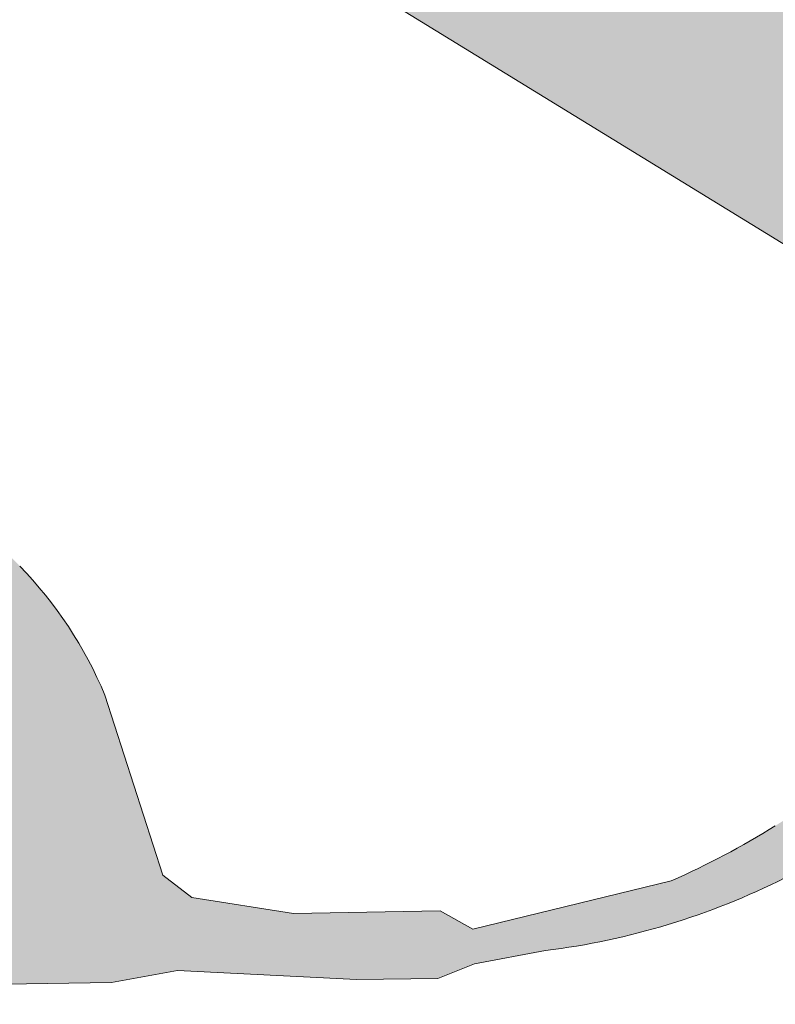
# Model space of a CAD drawing. Header units: metres. Extents: x 125349 to 128236, y 501602 to 503797.
# Tile 197 of 256: x 127155 to 127172, y 501988 to 502010. Entities that reach past the tile are written whole.
import ezdxf

# ---------------------------------------------------------------- set-up
doc = ezdxf.new("R2010")
doc.units = ezdxf.units.M
doc.layers.add('B-WE-OG-WATER_SLOOT-GV', color=120, linetype='CONTINUOUS', lineweight=18)
doc.layers.add('B-WE-OG-WATER_SLOOT-V', color=7, linetype='CONTINUOUS', lineweight=18, true_color=0x73e9ff)

msp = doc.modelspace()

# ---------------------------------------------------------------- hatches: boundary and pattern name
at = {"layer": 'B-WE-OG-WATER_SLOOT-V'}
h = msp.add_hatch(color=256, dxfattribs=at)
edge = h.paths.add_edge_path()
edge.add_line((127268.797, 502168.221), (127268.622, 502168.327))
edge.add_line((127268.622, 502168.327), (127268.426, 502168.002))
edge.add_line((127268.426, 502168.002), (127263.549, 502170.933))
edge.add_line((127263.549, 502170.933), (127263.753, 502171.271))
edge.add_line((127263.753, 502171.271), (127254.646, 502176.778))
edge.add_line((127254.646, 502176.778), (127254.378, 502176.352))
edge.add_line((127254.378, 502176.352), (127252.266, 502177.682))
edge.add_line((127252.266, 502177.682), (127252.51, 502178.069))
edge.add_line((127252.51, 502178.069), (127207.074, 502205.543))
edge.add_line((127207.074, 502205.543), (127205.252, 502206.645))
edge.add_line((127205.252, 502206.645), (127200.062, 502207.116))
edge.add_line((127200.062, 502207.116), (127199.664, 502206.344))
edge.add_line((127199.664, 502206.344), (127199.204, 502205.454))
edge.add_line((127199.204, 502205.454), (127200.541, 502203.653))
edge.add_line((127200.541, 502203.653), (127201.941, 502201.398))
edge.add_line((127201.941, 502201.398), (127203.79, 502200.277))
edge.add_line((127203.79, 502200.277), (127263.652, 502163.994))
edge.add_line((127263.652, 502163.994), (127265.501, 502162.873))
edge.add_line((127265.501, 502162.873), (127265.528, 502162.856))
edge.add_line((127265.528, 502162.856), (127269.607, 502160.323))
edge.add_line((127269.607, 502160.323), (127269.738, 502160.24))
edge.add_line((127269.738, 502160.24), (127269.841, 502160.178))
edge.add_line((127269.841, 502160.178), (127290.728, 502147.508))
edge.add_line((127290.728, 502147.508), (127291.077, 502148.067))
edge.add_line((127291.077, 502148.067), (127294.164, 502146.136))
edge.add_line((127294.164, 502146.136), (127293.841, 502145.62))
edge.add_line((127293.841, 502145.62), (127310.437, 502135.553))
edge.add_line((127310.437, 502135.553), (127318.663, 502131.074))
edge.add_line((127318.663, 502131.074), (127322.753, 502129.138))
edge.add_line((127322.753, 502129.138), (127323.027, 502128.97))
edge.add_line((127323.027, 502128.97), (127325.439, 502127.498))
edge.add_line((127325.439, 502127.498), (127328.267, 502125.771))
edge.add_line((127328.267, 502125.771), (127331.564, 502123.757))
edge.add_line((127331.564, 502123.757), (127333.914, 502122.323))
edge.add_line((127333.914, 502122.323), (127334.126, 502122.193))
edge.add_line((127334.126, 502122.193), (127337.37, 502119.676))
edge.add_line((127337.37, 502119.676), (127337.746, 502119.45))
edge.add_line((127337.746, 502119.45), (127337.767, 502119.437))
edge.add_line((127337.767, 502119.437), (127345.33, 502114.855))
edge.add_line((127345.33, 502114.855), (127351.315, 502111.243))
edge.add_line((127351.315, 502111.243), (127358.494, 502106.92))
edge.add_line((127358.494, 502106.92), (127365.864, 502102.417))
edge.add_line((127365.864, 502102.417), (127371.597, 502098.953))
edge.add_line((127371.597, 502098.953), (127377.994, 502095.034))
edge.add_line((127377.994, 502095.034), (127384.901, 502090.846))
edge.add_line((127384.901, 502090.846), (127386.037, 502089.995))
edge.add_line((127386.037, 502089.995), (127386.944, 502089.456))
edge.add_line((127386.944, 502089.456), (127388.84, 502088.331))
edge.add_line((127388.84, 502088.331), (127389.519, 502087.927))
edge.add_line((127389.519, 502087.927), (127390.985, 502087.186))
edge.add_line((127390.985, 502087.186), (127395.25, 502084.653))
edge.add_line((127395.25, 502084.653), (127401.484, 502080.902))
edge.add_line((127401.484, 502080.902), (127408.933, 502076.402))
edge.add_line((127408.933, 502076.402), (127415.924, 502072.148))
edge.add_line((127415.924, 502072.148), (127422.705, 502067.996))
edge.add_line((127422.705, 502067.996), (127429.579, 502063.819))
edge.add_line((127429.579, 502063.819), (127436.6, 502059.544))
edge.add_line((127436.6, 502059.544), (127442.545, 502056.001))
edge.add_line((127442.545, 502056.001), (127442.701, 502055.917))
edge.add_line((127442.701, 502055.917), (127446.077, 502053.64))
edge.add_line((127446.077, 502053.64), (127446.439, 502053.309))
edge.add_line((127446.439, 502053.309), (127446.898, 502053.016))
edge.add_line((127446.898, 502053.016), (127450.483, 502050.712))
edge.add_line((127450.483, 502050.712), (127451.122, 502050.301))
edge.add_line((127451.122, 502050.301), (127452.13, 502049.815))
edge.add_arc((127449.3022953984, 502046.5866230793), 4.291658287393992, -7.317567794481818, 48.785190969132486, ccw=False)
edge.add_line((127453.559, 502046.04), (127451.368, 502042.452))
edge.add_line((127451.368, 502042.452), (127451.165, 502042.11))
edge.add_line((127451.165, 502042.11), (127450.033, 502040.18))
edge.add_line((127450.033, 502040.18), (127449.849, 502039.867))
edge.add_line((127449.849, 502039.867), (127437.942, 502020.101))
edge.add_line((127437.942, 502020.101), (127435.233, 502015.604))
edge.add_line((127435.233, 502015.604), (127425.651, 502000))
edge.add_line((127425.651, 502000), (127418.782, 501988.696))
edge.add_line((127418.782, 501988.696), (127397.229, 501953.147))
edge.add_line((127397.229, 501953.147), (127396.642, 501952.191))
edge.add_line((127396.642, 501952.191), (127380.393, 501925.391))
edge.add_line((127380.393, 501925.391), (127369.492, 501907.215))
edge.add_line((127369.492, 501907.215), (127369.267, 501906.839))
edge.add_line((127369.267, 501906.839), (127367.632, 501904.317))
edge.add_line((127367.632, 501904.317), (127367.418, 501903.916))
edge.add_line((127367.418, 501903.916), (127366.245, 501901.962))
edge.add_line((127366.245, 501901.962), (127364.711, 501900.01))
edge.add_line((127364.711, 501900.01), (127360.916, 501899.661))
edge.add_line((127360.916, 501899.661), (127356.9, 501902.138))
edge.add_line((127356.9, 501902.138), (127356.163, 501902.592))
edge.add_line((127356.163, 501902.592), (127352.46, 501904.722))
edge.add_line((127352.46, 501904.722), (127351.748, 501905.151))
edge.add_line((127351.748, 501905.151), (127330.708, 501917.837))
edge.add_line((127330.708, 501917.837), (127301.966, 501935.306))
edge.add_line((127301.966, 501935.306), (127301.507, 501936.623))
edge.add_line((127301.507, 501936.623), (127300.456, 501937.207))
edge.add_line((127300.456, 501937.207), (127299.01, 501937.081))
edge.add_line((127299.01, 501937.081), (127297.257, 501938.139))
edge.add_line((127297.257, 501938.139), (127265.614, 501957.235))
edge.add_line((127265.614, 501957.235), (127250.167, 501966.557))
edge.add_line((127250.167, 501966.557), (127248.414, 501967.615))
edge.add_line((127248.414, 501967.615), (127247.703, 501967.95))
edge.add_line((127247.703, 501967.95), (127247.662, 501967.962))
edge.add_line((127247.662, 501967.962), (127242.854, 501969.334))
edge.add_line((127242.854, 501969.334), (127242.813, 501969.346))
edge.add_line((127242.813, 501969.346), (127241.919, 501969.954))
edge.add_line((127241.919, 501969.954), (127241.478, 501970.221))
edge.add_line((127241.478, 501970.221), (127239.39, 501971.482))
edge.add_line((127239.39, 501971.482), (127236.455, 501973.256))
edge.add_line((127236.455, 501973.256), (127233.385, 501975.111))
edge.add_line((127233.385, 501975.111), (127231.252, 501976.399))
edge.add_line((127231.252, 501976.399), (127230.822, 501976.659))
edge.add_line((127230.822, 501976.659), (127229.729, 501977.369))
edge.add_line((127229.729, 501977.369), (127226.355, 501980.551))
edge.add_line((127226.355, 501980.551), (127225.66, 501981.058))
edge.add_line((127225.66, 501981.058), (127225.173, 501981.352))
edge.add_line((127225.173, 501981.352), (127197.58, 501998.046))
edge.add_line((127197.58, 501998.046), (127194.36, 502000))
edge.add_line((127194.36, 502000), (127166.581, 502016.851))
edge.add_line((127166.581, 502016.851), (127144.796, 502029.948))
edge.add_arc((127143.901535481, 502023.4971173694), 6.512599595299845, 82.10583342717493, 91.31568121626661)
edge.add_arc((127143.9862981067, 502025.607825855), 4.406407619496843, 93.04797639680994, 114.6714566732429)
edge.add_arc((127144.3021874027, 502025.5713332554), 4.579500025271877, 118.0743099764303, 139.0953457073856)
edge.add_line((127140.841, 502028.57), (127140.593, 502028.174))
edge.add_line((127140.593, 502028.174), (127131.798, 502014.115))
edge.add_line((127131.798, 502014.115), (127128.467, 502009.483))
edge.add_line((127128.467, 502009.483), (127125.494, 502005.949))
edge.add_arc((127071.7020837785, 502051.5979486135), 70.5506680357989, 316.1428291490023, 319.6813652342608, ccw=False)
edge.add_line((127122.574, 502002.716), (127121.21, 502001.338))
edge.add_line((127121.21, 502001.338), (127119.81, 502000))
edge.add_arc((127072.1072048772, 502051.3383039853), 70.07979822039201, 310.7408524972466, 312.8977834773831, ccw=False)
edge.add_line((127117.844, 501998.241), (127114.725, 501995.227))
edge.add_arc((127125.7319678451, 501984.5992261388), 15.30042216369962, 136.0041252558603, 146.284605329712)
edge.add_arc((127125.6114695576, 501984.7208725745), 15.13270792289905, 146.4144780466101, 158.5489406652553)
edge.add_arc((127131.7962252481, 501983.2762231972), 21.4369964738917, 161.0012058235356, 169.0152334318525)
edge.add_arc((127130.2146620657, 501984.0198950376), 19.74735924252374, 170.2591277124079, 180.751189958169)
edge.add_arc((127130.7870262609, 501983.5220475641), 20.319431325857, 179.3261975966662, 194.0096838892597)
edge.add_line((127111.072, 501978.603), (127111.545, 501975.597))
edge.add_line((127111.545, 501975.597), (127114.572, 501956.16))
edge.add_line((127114.572, 501956.16), (127121.309, 501915.479))
edge.add_line((127121.309, 501915.479), (127121.786, 501909.364))
edge.add_line((127121.786, 501909.364), (127122, 501906.616))
edge.add_line((127122, 501906.616), (127122.05, 501905.976))
edge.add_line((127122.05, 501905.976), (127121.577, 501900.074))
edge.add_line((127121.577, 501900.074), (127120.879, 501891.366))
edge.add_line((127120.879, 501891.366), (127119.7, 501885.803))
edge.add_line((127119.7, 501885.803), (127118.261, 501879.008))
edge.add_line((127118.261, 501879.008), (127116.956, 501875.536))
edge.add_line((127116.956, 501875.536), (127115.486, 501871.629))
edge.add_line((127115.486, 501871.629), (127112.043, 501864.71))
edge.add_line((127112.043, 501864.71), (127107.699, 501855.982))
edge.add_line((127107.699, 501855.982), (127100.342, 501842.786))
edge.add_arc((127104.9172667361, 501839.8000587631), 5.463415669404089, 146.8704605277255, 175.8755966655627)
edge.add_arc((127104.3440736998, 501840.2137711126), 4.876117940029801, 180.2440672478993, 210.5539394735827)
edge.add_arc((127104.7250703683, 501840.2079491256), 5.205047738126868, 208.3662483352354, 241.9569992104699)
edge.add_line((127102.278, 501835.614), (127104.219, 501834.547))
edge.add_line((127104.219, 501834.547), (127108.351, 501832.271))
edge.add_line((127108.351, 501832.271), (127108.794, 501832.014))
edge.add_line((127108.794, 501832.014), (127110.788, 501830.856))
edge.add_line((127110.788, 501830.856), (127113.65, 501829.195))
edge.add_line((127113.65, 501829.195), (127117.06, 501827.217))
edge.add_line((127117.06, 501827.217), (127119.132, 501826.015))
edge.add_line((127119.132, 501826.015), (127119.499, 501825.802))
edge.add_line((127119.499, 501825.802), (127123.316, 501822.968))
edge.add_line((127123.316, 501822.968), (127123.608, 501822.787))
edge.add_line((127123.608, 501822.787), (127148.69, 501807.54))
edge.add_line((127148.69, 501807.54), (127184.026, 501786.192))
edge.add_line((127184.026, 501786.192), (127187.964, 501783.775))
edge.add_line((127187.964, 501783.775), (127191.551, 501781.577))
edge.add_line((127191.551, 501781.577), (127191.78, 501781.436))
edge.add_line((127191.78, 501781.436), (127196.977, 501778.395))
edge.add_line((127196.977, 501778.395), (127229.869, 501758.349))
edge.add_line((127229.869, 501758.349), (127232.015, 501757.042))
edge.add_line((127232.015, 501757.042), (127232.28, 501756.88))
edge.add_line((127232.28, 501756.88), (127242.348, 501750.881))
edge.add_line((127242.348, 501750.881), (127243.826, 501750))
edge.add_line((127243.826, 501750), (127244.546, 501749.572))
edge.add_line((127244.546, 501749.572), (127253.136, 501744.452))
edge.add_line((127253.136, 501744.452), (127253.86, 501744.02))
edge.add_line((127253.86, 501744.02), (127257.53, 501741.808))
edge.add_line((127257.53, 501741.808), (127262.759, 501738.797))
edge.add_line((127262.759, 501738.797), (127264.003, 501738.006))
edge.add_line((127264.003, 501738.006), (127264.585, 501737.043))
edge.add_line((127264.585, 501737.043), (127264.782, 501736.581))
edge.add_line((127264.782, 501736.581), (127264.911, 501736.108))
edge.add_line((127264.911, 501736.108), (127264.968, 501735.647))
edge.add_line((127264.968, 501735.647), (127264.967, 501735.173))
edge.add_line((127264.967, 501735.173), (127264.909, 501734.695))
edge.add_line((127264.909, 501734.695), (127264.797, 501734.223))
edge.add_line((127264.797, 501734.223), (127264.634, 501733.766))
edge.add_line((127264.634, 501733.766), (127264.422, 501733.333))
edge.add_line((127264.422, 501733.333), (127263.921, 501732.522))
edge.add_line((127263.921, 501732.522), (127262.144, 501729.78))
edge.add_line((127262.144, 501729.78), (127257.895, 501722.677))
edge.add_line((127257.895, 501722.677), (127252.856, 501714.475))
edge.add_line((127252.856, 501714.475), (127252.805, 501714.506))
edge.add_line((127252.805, 501714.506), (127252.687, 501714.312))
edge.add_line((127252.687, 501714.312), (127252.695, 501714.307))
edge.add_line((127252.695, 501714.307), (127252.029, 501713.212))
edge.add_line((127252.029, 501713.212), (127252.138, 501713.147))
edge.add_line((127252.138, 501713.147), (127250.159, 501709.924))
edge.add_line((127250.159, 501709.924), (127248.427, 501707.104))
edge.add_line((127248.427, 501707.104), (127244.737, 501700.97))
edge.add_line((127244.737, 501700.97), (127241.471, 501695.6))
edge.add_line((127241.471, 501695.6), (127237.145, 501688.384))
edge.add_line((127237.145, 501688.384), (127234.747, 501684.405))
edge.add_line((127234.747, 501684.405), (127233.246, 501681.899))
edge.add_line((127233.246, 501681.899), (127230.405, 501677.155))
edge.add_line((127230.405, 501677.155), (127228.837, 501674.593))
edge.add_line((127228.837, 501674.593), (127228.565, 501674.142))
edge.add_line((127228.565, 501674.142), (127236.777, 501669.139))
edge.add_line((127236.777, 501669.139), (127236.962, 501669.438))
edge.add_line((127236.962, 501669.438), (127237.692, 501670.612))
edge.add_line((127237.692, 501670.612), (127239.366, 501673.386))
edge.add_line((127239.366, 501673.386), (127246.15, 501684.628))
edge.add_line((127246.15, 501684.628), (127250.493, 501691.825))
edge.add_line((127250.493, 501691.825), (127251.143, 501692.922))
edge.add_line((127251.143, 501692.922), (127257.932, 501704.118))
edge.add_line((127257.932, 501704.118), (127289.309, 501755.867))
edge.add_line((127289.309, 501755.867), (127290.868, 501758.439))
edge.add_line((127290.868, 501758.439), (127297.797, 501769.867))
edge.add_line((127297.797, 501769.867), (127298.756, 501771.336))
edge.add_line((127298.756, 501771.336), (127299.937, 501773.277))
edge.add_line((127299.937, 501773.277), (127304.532, 501780.836))
edge.add_line((127304.532, 501780.836), (127306.083, 501783.282))
edge.add_line((127306.083, 501783.282), (127306.732, 501784.351))
edge.add_line((127306.732, 501784.351), (127306.806, 501784.473))
edge.add_line((127306.806, 501784.473), (127311.928, 501793.121))
edge.add_line((127311.928, 501793.121), (127320.33, 501806.986))
edge.add_line((127320.33, 501806.986), (127324.351, 501813.701))
edge.add_line((127324.351, 501813.701), (127328.749, 501820.907))
edge.add_line((127328.749, 501820.907), (127332.861, 501827.715))
edge.add_line((127332.861, 501827.715), (127336.448, 501833.698))
edge.add_line((127336.448, 501833.698), (127342.454, 501843.559))
edge.add_line((127342.454, 501843.559), (127346.754, 501850.76))
edge.add_line((127346.754, 501850.76), (127346.897, 501850.67))
edge.add_line((127346.897, 501850.67), (127347.954, 501852.37))
edge.add_line((127347.954, 501852.37), (127347.847, 501852.439))
edge.add_line((127347.847, 501852.439), (127352.054, 501859.195))
edge.add_line((127352.054, 501859.195), (127353.923, 501862.196))
edge.add_line((127353.923, 501862.196), (127361.128, 501874.263))
edge.add_line((127361.128, 501874.263), (127362.71, 501876.939))
edge.add_line((127362.71, 501876.939), (127364.221, 501879.418))
edge.add_line((127364.221, 501879.418), (127365.236, 501881.073))
edge.add_line((127365.236, 501881.073), (127366.572, 501880.221))
edge.add_line((127366.572, 501880.221), (127372.342, 501881.666))
edge.add_line((127372.342, 501881.666), (127373.103, 501882.885))
edge.add_line((127373.103, 501882.885), (127482.913, 501816.451))
edge.add_line((127482.913, 501816.451), (127485.026, 501816.964))
edge.add_line((127485.026, 501816.964), (127485.239, 501816.835))
edge.add_line((127485.239, 501816.835), (127487.575, 501815.424))
edge.add_line((127487.575, 501815.424), (127493.362, 501811.926))
edge.add_line((127493.362, 501811.926), (127495.579, 501810.586))
edge.add_line((127495.579, 501810.586), (127495.813, 501810.445))
edge.add_line((127495.813, 501810.445), (127495.948, 501810.349))
edge.add_line((127495.948, 501810.349), (127496.492, 501808.25))
edge.add_line((127496.492, 501808.25), (127500, 501806.135))
edge.add_line((127500, 501806.135), (127510.576, 501799.751))
edge.add_line((127510.576, 501799.751), (127524.226, 501791.482))
edge.add_line((127524.226, 501791.482), (127532.89, 501786.238))
edge.add_line((127532.89, 501786.238), (127534.519, 501785.25))
edge.add_line((127534.519, 501785.25), (127543.08, 501780.058))
edge.add_line((127543.08, 501780.058), (127544.712, 501779.089))
edge.add_line((127544.712, 501779.089), (127553.258, 501773.91))
edge.add_line((127553.258, 501773.91), (127554.876, 501772.948))
edge.add_line((127554.876, 501772.948), (127563.44, 501767.759))
edge.add_line((127563.44, 501767.759), (127565.058, 501766.79))
edge.add_line((127565.058, 501766.79), (127573.698, 501761.551))
edge.add_line((127573.698, 501761.551), (127585.358, 501754.464))
edge.add_line((127585.358, 501754.464), (127592.742, 501750))
edge.add_line((127592.742, 501750), (127594.016, 501749.23))
edge.add_line((127594.016, 501749.23), (127595.646, 501748.245))
edge.add_line((127595.646, 501748.245), (127600.552, 501745.255))
edge.add_line((127600.552, 501745.255), (127655.382, 501712.086))
edge.add_line((127655.382, 501712.086), (127655.635, 501711.933))
edge.add_line((127655.635, 501711.933), (127657.347, 501710.885))
edge.add_line((127657.347, 501710.885), (127657.595, 501710.735))
edge.add_line((127657.595, 501710.735), (127661.796, 501717.623))
edge.add_line((127661.796, 501717.623), (127661.514, 501717.791))
edge.add_line((127661.514, 501717.791), (127659.814, 501718.809))
edge.add_line((127659.814, 501718.809), (127659.547, 501718.97))
edge.add_line((127659.547, 501718.97), (127656.081, 501721.053))
edge.add_line((127656.081, 501721.053), (127625.299, 501739.727))
edge.add_line((127625.299, 501739.727), (127618.744, 501743.691))
edge.add_line((127618.744, 501743.691), (127617.143, 501744.657))
edge.add_line((127617.143, 501744.657), (127608.295, 501750))
edge.add_line((127608.295, 501750), (127606.833, 501750.893))
edge.add_line((127606.833, 501750.893), (127598.235, 501756.082))
edge.add_line((127598.235, 501756.082), (127596.619, 501757.06))
edge.add_line((127596.619, 501757.06), (127590.273, 501760.908))
edge.add_line((127590.273, 501760.908), (127585.669, 501763.745))
edge.add_line((127585.669, 501763.745), (127579.206, 501767.653))
edge.add_line((127579.206, 501767.653), (127577.602, 501768.61))
edge.add_line((127577.602, 501768.61), (127568.899, 501773.881))
edge.add_line((127568.899, 501773.881), (127567.308, 501774.894))
edge.add_line((127567.308, 501774.894), (127562.931, 501777.488))
edge.add_line((127562.931, 501777.488), (127553.755, 501783.04))
edge.add_line((127553.755, 501783.04), (127549.404, 501785.667))
edge.add_line((127549.404, 501785.667), (127547.761, 501786.64))
edge.add_line((127547.761, 501786.64), (127539.081, 501791.868))
edge.add_line((127539.081, 501791.868), (127537.433, 501792.863))
edge.add_line((127537.433, 501792.863), (127530.915, 501796.842))
edge.add_line((127530.915, 501796.842), (127525.055, 501800.365))
edge.add_line((127525.055, 501800.365), (127518.51, 501804.336))
edge.add_line((127518.51, 501804.336), (127516.915, 501805.302))
edge.add_line((127516.915, 501805.302), (127512.535, 501807.935))
edge.add_line((127512.535, 501807.935), (127510.464, 501809.185))
edge.add_line((127510.464, 501809.185), (127510.428, 501809.124))
edge.add_line((127510.428, 501809.124), (127508.33, 501810.388))
edge.add_line((127508.33, 501810.388), (127508.272, 501810.298))
edge.add_line((127508.272, 501810.298), (127506.405, 501809.859))
edge.add_line((127506.405, 501809.859), (127500, 501814.162))
edge.add_line((127500, 501814.162), (127499.44, 501814.536))
edge.add_line((127499.44, 501814.536), (127499.12, 501814.751))
edge.add_line((127499.12, 501814.751), (127498.382, 501814.689))
edge.add_line((127498.382, 501814.689), (127498.175, 501814.815))
edge.add_line((127498.175, 501814.815), (127495.931, 501816.179))
edge.add_line((127495.931, 501816.179), (127490.149, 501819.693))
edge.add_line((127490.149, 501819.693), (127487.8, 501821.12))
edge.add_line((127487.8, 501821.12), (127487.587, 501821.25))
edge.add_line((127487.587, 501821.25), (127487.087, 501823.329))
edge.add_line((127487.087, 501823.329), (127377.176, 501889.806))
edge.add_line((127377.176, 501889.806), (127377.334, 501890.066))
edge.add_line((127377.334, 501890.066), (127377.932, 501891.115))
edge.add_line((127377.932, 501891.115), (127376.63, 501896.698))
edge.add_line((127376.63, 501896.698), (127375.189, 501897.577))
edge.add_line((127375.189, 501897.577), (127376.16, 501899.183))
edge.add_line((127376.16, 501899.183), (127377.662, 501901.668))
edge.add_line((127377.662, 501901.668), (127379.295, 501904.368))
edge.add_line((127379.295, 501904.368), (127385.999, 501915.427))
edge.add_line((127385.999, 501915.427), (127391.107, 501924.876))
edge.add_line((127391.107, 501924.876), (127391.679, 501925.777))
edge.add_line((127391.679, 501925.777), (127418.418, 501968.86))
edge.add_line((127418.418, 501968.86), (127437.127, 502000))
edge.add_line((127437.127, 502000), (127448.128, 502018.271))
edge.add_line((127448.128, 502018.271), (127453.297, 502026.855))
edge.add_line((127453.297, 502026.855), (127456.836, 502032.733))
edge.add_line((127456.836, 502032.733), (127457.213, 502033.357))
edge.add_line((127457.213, 502033.357), (127457.691, 502034.196))
edge.add_line((127457.691, 502034.196), (127458.289, 502035.164))
edge.add_line((127458.289, 502035.164), (127459.485, 502037.088))
edge.add_line((127459.485, 502037.088), (127460.964, 502039.471))
edge.add_line((127460.964, 502039.471), (127463.866, 502044.274))
edge.add_line((127463.866, 502044.274), (127475.514, 502063.556))
edge.add_line((127475.514, 502063.556), (127500, 502103.939))
edge.add_line((127500, 502103.939), (127515.63, 502129.864))
edge.add_line((127515.63, 502129.864), (127516.639, 502131.23))
edge.add_arc((127521.6919123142, 502126.1956890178), 7.132756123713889, 95.87349844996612, 135.1056560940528, ccw=False)
edge.add_line((127520.962, 502133.291), (127526.368, 502134.555))
edge.add_line((127526.368, 502134.555), (127526.762, 502134.654))
edge.add_line((127526.762, 502134.654), (127528.897, 502135.193))
edge.add_line((127528.897, 502135.193), (127549.347, 502140.34))
edge.add_line((127549.347, 502140.34), (127550.552, 502140.683))
edge.add_line((127550.552, 502140.683), (127554.739, 502141.605))
edge.add_line((127554.739, 502141.605), (127603.327, 502153.54))
edge.add_line((127603.327, 502153.54), (127603.324, 502153.577))
edge.add_line((127603.324, 502153.577), (127604.941, 502153.983))
edge.add_line((127604.941, 502153.983), (127605.307, 502154.076))
edge.add_line((127605.307, 502154.076), (127607.112, 502157.075))
edge.add_line((127607.112, 502157.075), (127607.244, 502157.092))
edge.add_line((127607.244, 502157.092), (127607.508, 502157.157))
edge.add_line((127607.508, 502157.157), (127609.985, 502157.77))
edge.add_line((127609.985, 502157.77), (127616.575, 502159.399))
edge.add_line((127616.575, 502159.399), (127619.045, 502160.01))
edge.add_line((127619.045, 502160.01), (127619.324, 502160.079))
edge.add_line((127619.324, 502160.079), (127619.437, 502160.109))
edge.add_line((127619.437, 502160.109), (127622.443, 502158.248))
edge.add_line((127622.443, 502158.248), (127622.807, 502158.335))
edge.add_line((127622.807, 502158.335), (127624.455, 502158.724))
edge.add_line((127624.455, 502158.724), (127624.484, 502158.665))
edge.add_line((127624.484, 502158.665), (127709.77, 502179.81))
edge.add_line((127709.77, 502179.81), (127711.91, 502180.342))
edge.add_line((127711.91, 502180.342), (127709.462, 502189.894))
edge.add_line((127709.462, 502189.894), (127707.34, 502189.358))
edge.add_line((127707.34, 502189.358), (127706.285, 502189.091))
edge.add_line((127706.285, 502189.091), (127667.477, 502179.446))
edge.add_line((127667.477, 502179.446), (127666.278, 502179.186))
edge.add_line((127666.278, 502179.186), (127639.67, 502172.66))
edge.add_line((127639.67, 502172.66), (127620.113, 502167.938))
edge.add_line((127620.113, 502167.938), (127618.298, 502164.973))
edge.add_line((127618.298, 502164.973), (127618.129, 502164.938))
edge.add_line((127618.129, 502164.938), (127617.869, 502164.874))
edge.add_line((127617.869, 502164.874), (127615.409, 502164.269))
edge.add_line((127615.409, 502164.269), (127608.793, 502162.641))
edge.add_line((127608.793, 502162.641), (127606.304, 502162.028))
edge.add_line((127606.304, 502162.028), (127606.006, 502161.955))
edge.add_line((127606.006, 502161.955), (127605.88, 502161.919))
edge.add_line((127605.88, 502161.919), (127602.855, 502163.754))
edge.add_line((127602.855, 502163.754), (127601.448, 502163.407))
edge.add_line((127601.448, 502163.407), (127577.178, 502157.412))
edge.add_line((127577.178, 502157.412), (127575.771, 502157.065))
edge.add_line((127575.771, 502157.065), (127574.546, 502156.798))
edge.add_line((127574.546, 502156.798), (127526.953, 502144.911))
edge.add_line((127526.953, 502144.911), (127526.581, 502144.813))
edge.add_line((127526.581, 502144.813), (127524.412, 502144.23))
edge.add_line((127524.412, 502144.23), (127523.361, 502143.95))
edge.add_line((127523.361, 502143.95), (127516.775, 502142.204))
edge.add_line((127516.775, 502142.204), (127514.666, 502141.287))
edge.add_line((127514.666, 502141.287), (127512.531, 502139.847))
edge.add_line((127512.531, 502139.847), (127510.129, 502138.011))
edge.add_line((127510.129, 502138.011), (127508.416, 502136.236))
edge.add_line((127508.416, 502136.236), (127507.162, 502134.586))
edge.add_line((127507.162, 502134.586), (127505.946, 502132.991))
edge.add_line((127505.946, 502132.991), (127504.706, 502131.972))
edge.add_line((127504.706, 502131.972), (127503.309, 502131.373))
edge.add_line((127503.309, 502131.373), (127502.262, 502131.683))
edge.add_line((127502.262, 502131.683), (127500.907, 502132.478))
edge.add_line((127500.907, 502132.478), (127500, 502133.034))
edge.add_line((127500, 502133.034), (127496.53, 502135.148))
edge.add_line((127496.53, 502135.148), (127495.764, 502135.617))
edge.add_line((127495.764, 502135.617), (127494.339, 502136.486))
edge.add_line((127494.339, 502136.486), (127485.721, 502141.637))
edge.add_line((127485.721, 502141.637), (127481.691, 502143.976))
edge.add_line((127481.691, 502143.976), (127472.674, 502149.441))
edge.add_line((127472.674, 502149.441), (127472.32, 502149.655))
edge.add_line((127472.32, 502149.655), (127464.183, 502154.58))
edge.add_line((127464.183, 502154.58), (127456.964, 502158.902))
edge.add_line((127456.964, 502158.902), (127449.449, 502163.407))
edge.add_line((127449.449, 502163.407), (127445.736, 502165.634))
edge.add_line((127445.736, 502165.634), (127442.102, 502167.813))
edge.add_line((127442.102, 502167.813), (127441.201, 502168.353))
edge.add_line((127441.201, 502168.353), (127439.05, 502169.689))
edge.add_line((127439.05, 502169.689), (127435.639, 502171.768))
edge.add_line((127435.639, 502171.768), (127434.303, 502172.582))
edge.add_line((127434.303, 502172.582), (127434.159, 502172.663))
edge.add_line((127434.159, 502172.663), (127433.634, 502172.963))
edge.add_line((127433.634, 502172.963), (127432.067, 502173.893))
edge.add_line((127432.067, 502173.893), (127431.185, 502174.417))
edge.add_line((127431.185, 502174.417), (127429.441, 502175.352))
edge.add_line((127429.441, 502175.352), (127427.437, 502176.74))
edge.add_line((127427.437, 502176.74), (127409.12, 502187.899))
edge.add_line((127409.12, 502187.899), (127407.981, 502188.616))
edge.add_line((127407.981, 502188.616), (127403.999, 502190.948))
edge.add_line((127403.999, 502190.948), (127399.978, 502193.304))
edge.add_line((127399.978, 502193.304), (127386.247, 502201.529))
edge.add_line((127386.247, 502201.529), (127382.64, 502203.05))
edge.add_line((127382.64, 502203.05), (127382.419, 502203.186))
edge.add_line((127382.419, 502203.186), (127380.334, 502204.464))
edge.add_line((127380.334, 502204.464), (127377.345, 502206.296))
edge.add_line((127377.345, 502206.296), (127374.267, 502208.183))
edge.add_line((127374.267, 502208.183), (127372.175, 502209.465))
edge.add_line((127372.175, 502209.465), (127371.981, 502209.584))
edge.add_line((127371.981, 502209.584), (127368.276, 502212.433))
edge.add_line((127368.276, 502212.433), (127367.888, 502212.804))
edge.add_line((127367.888, 502212.804), (127345.595, 502226.273))
edge.add_line((127345.595, 502226.273), (127344.516, 502226.97))
edge.add_line((127344.516, 502226.97), (127344.091, 502227.221))
edge.add_line((127344.091, 502227.221), (127329.292, 502235.982))
edge.add_line((127329.292, 502235.982), (127327.699, 502235.4))
edge.add_line((127327.699, 502235.4), (127326.54, 502234.736))
edge.add_line((127326.54, 502234.736), (127325.897, 502233.678))
edge.add_line((127325.897, 502233.678), (127325.599, 502231.942))
edge.add_line((127325.599, 502231.942), (127326.14, 502230.765))
edge.add_line((127326.14, 502230.765), (127338.321, 502223.647))
edge.add_line((127338.321, 502223.647), (127342.039, 502221.158))
edge.add_line((127342.039, 502221.158), (127343.16, 502220.544))
edge.add_line((127343.16, 502220.544), (127365.491, 502207.596))
edge.add_line((127365.491, 502207.596), (127369.477, 502205.483))
edge.add_line((127369.477, 502205.483), (127369.673, 502205.363))
edge.add_line((127369.673, 502205.363), (127371.769, 502204.08))
edge.add_line((127371.769, 502204.08), (127374.757, 502202.251))
edge.add_line((127374.757, 502202.251), (127377.823, 502200.374))
edge.add_line((127377.823, 502200.374), (127379.923, 502199.088))
edge.add_line((127379.923, 502199.088), (127380.144, 502198.953))
edge.add_line((127380.144, 502198.953), (127383.597, 502196.023))
edge.add_line((127383.597, 502196.023), (127383.914, 502195.794))
edge.add_line((127383.914, 502195.794), (127402.542, 502184.504))
edge.add_line((127402.542, 502184.504), (127403.965, 502183.641))
edge.add_line((127403.965, 502183.641), (127422.643, 502172.404))
edge.add_line((127422.643, 502172.404), (127431.096, 502167.225))
edge.add_line((127431.096, 502167.225), (127432.15, 502166.579))
edge.add_line((127432.15, 502166.579), (127432.423, 502166.417))
edge.add_line((127432.423, 502166.417), (127433.178, 502165.968))
edge.add_line((127433.178, 502165.968), (127435.042, 502164.857))
edge.add_line((127435.042, 502164.857), (127435.769, 502164.426))
edge.add_line((127435.769, 502164.426), (127436.101, 502164.229))
edge.add_line((127436.101, 502164.229), (127437.564, 502163.35))
edge.add_line((127437.564, 502163.35), (127448.595, 502156.727))
edge.add_line((127448.595, 502156.727), (127468.609, 502144.618))
edge.add_line((127468.609, 502144.618), (127469.108, 502144.317))
edge.add_line((127469.108, 502144.317), (127492.573, 502130.156))
edge.add_line((127492.573, 502130.156), (127493.303, 502129.696))
edge.add_line((127493.303, 502129.696), (127496.79, 502127.511))
edge.add_line((127496.79, 502127.511), (127497.609, 502126.996))
edge.add_line((127497.609, 502126.996), (127498.467, 502126.491))
edge.add_arc((127497.4422358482, 502124.1966942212), 2.512763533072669, 22.123213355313, 65.93181306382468, ccw=False)
edge.add_arc((127494.9657139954, 502124.1589509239), 4.904030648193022, -7.745729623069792, 11.57563165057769, ccw=False)
edge.add_arc((127494.9992640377, 502124.1912879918), 4.875282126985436, 335.1178839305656, 351.8245575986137, ccw=False)
edge.add_line((127499.422, 502122.14), (127480.2, 502090.233))
edge.add_line((127480.2, 502090.233), (127479.555, 502089.163))
edge.add_line((127479.555, 502089.163), (127459.765, 502056.314))
edge.add_arc((127457.3016816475, 502058.6629265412), 3.403732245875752, 297.3985117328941, 316.3617207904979, ccw=False)
edge.add_arc((127456.9823555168, 502059.0424108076), 3.889119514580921, 273.1048026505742, 299.00272759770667, ccw=False)
edge.add_arc((127456.9735770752, 502058.9948202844), 3.842091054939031, 247.62467640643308, 273.27395980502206, ccw=False)
edge.add_line((127455.511, 502055.442), (127454.681, 502055.89))
edge.add_line((127454.681, 502055.89), (127449.848, 502058.637))
edge.add_line((127449.848, 502058.637), (127449.415, 502058.902))
edge.add_line((127449.415, 502058.902), (127444.389, 502061.989))
edge.add_line((127444.389, 502061.989), (127438.383, 502065.663))
edge.add_line((127438.383, 502065.663), (127430.21, 502070.593))
edge.add_line((127430.21, 502070.593), (127423.661, 502074.573))
edge.add_line((127423.661, 502074.573), (127416.996, 502078.641))
edge.add_line((127416.996, 502078.641), (127410.397, 502082.629))
edge.add_line((127410.397, 502082.629), (127402.555, 502087.357))
edge.add_line((127402.555, 502087.357), (127395.751, 502091.575))
edge.add_line((127395.751, 502091.575), (127395.38, 502091.8))
edge.add_line((127395.38, 502091.8), (127394.72, 502092.188))
edge.add_line((127394.72, 502092.188), (127393.773, 502092.743))
edge.add_line((127393.773, 502092.743), (127392.856, 502093.281))
edge.add_line((127392.856, 502093.281), (127392.105, 502093.722))
edge.add_line((127392.105, 502093.722), (127391.964, 502093.804))
edge.add_line((127391.964, 502093.804), (127390.227, 502094.822))
edge.add_line((127390.227, 502094.822), (127389.456, 502095.276))
edge.add_line((127389.456, 502095.276), (127388.057, 502096.177))
edge.add_line((127388.057, 502096.177), (127381.145, 502100.334))
edge.add_line((127381.145, 502100.334), (127379.173, 502101.501))
edge.add_line((127379.173, 502101.501), (127375.804, 502103.496))
edge.add_line((127375.804, 502103.496), (127372.667, 502105.446))
edge.add_line((127372.667, 502105.446), (127369.27, 502107.505))
edge.add_line((127369.27, 502107.505), (127364.482, 502110.391))
edge.add_line((127364.482, 502110.391), (127358.68, 502113.902))
edge.add_line((127358.68, 502113.902), (127352.506, 502117.582))
edge.add_line((127352.506, 502117.582), (127346.581, 502121.206))
edge.add_line((127346.581, 502121.206), (127340.842, 502124.697))
edge.add_line((127340.842, 502124.697), (127340.662, 502124.807))
edge.add_line((127340.662, 502124.807), (127336.693, 502126.331))
edge.add_line((127336.693, 502126.331), (127336.475, 502126.464))
edge.add_line((127336.475, 502126.464), (127334.068, 502127.931))
edge.add_line((127334.068, 502127.931), (127330.755, 502129.95))
edge.add_line((127330.755, 502129.95), (127327.96, 502131.654))
edge.add_line((127327.96, 502131.654), (127325.593, 502133.097))
edge.add_line((127325.593, 502133.097), (127325.318, 502133.264))
edge.add_line((127325.318, 502133.264), (127321.671, 502136.055))
edge.add_line((127321.671, 502136.055), (127308.979, 502143.598))
edge.add_line((127308.979, 502143.598), (127273.115, 502165.654))
edge.add_line((127273.115, 502165.654), (127273.056, 502165.69))
edge.add_line((127273.056, 502165.69), (127272.882, 502165.794))
edge.add_line((127272.882, 502165.794), (127271.492, 502166.62))
edge.add_line((127271.492, 502166.62), (127271.486, 502166.624))
edge.add_line((127271.486, 502166.624), (127268.797, 502168.221))
edge = h.paths.add_edge_path(flags=16)
edge.add_line((127201.185, 501788.298), (127199.008, 501787.874))
edge.add_line((127199.008, 501787.874), (127196.435, 501789.439))
edge.add_line((127196.435, 501789.439), (127195.518, 501789.997))
edge.add_line((127195.518, 501789.997), (127193.335, 501791.323))
edge.add_line((127193.335, 501791.323), (127190.349, 501793.138))
edge.add_line((127190.349, 501793.138), (127190.243, 501792.96))
edge.add_line((127190.243, 501792.96), (127188.522, 501793.987))
edge.add_line((127188.522, 501793.987), (127188.637, 501794.179))
edge.add_line((127188.637, 501794.179), (127149.16, 501818.18))
edge.add_line((127149.16, 501818.18), (127145.19, 501817.18))
edge.add_line((127145.19, 501817.18), (127137.128, 501821.93))
edge.add_line((127137.128, 501821.93), (127129.864, 501826.325))
edge.add_line((127129.864, 501826.325), (127126.772, 501827.877))
edge.add_line((127126.772, 501827.877), (127126.38, 501828.067))
edge.add_line((127126.38, 501828.067), (127126.224, 501828.142))
edge.add_line((127126.224, 501828.142), (127121.988, 501829.932))
edge.add_line((127121.988, 501829.932), (127121.606, 501830.166))
edge.add_line((127121.606, 501830.166), (127119.604, 501831.392))
edge.add_line((127119.604, 501831.392), (127116.166, 501833.497))
edge.add_line((127116.166, 501833.497), (127116.153, 501833.505))
edge.add_line((127116.153, 501833.505), (127113.409, 501835.185))
edge.add_line((127113.409, 501835.185), (127111.428, 501836.399))
edge.add_line((127111.428, 501836.399), (127111.042, 501836.635))
edge.add_line((127111.042, 501836.635), (127107.417, 501839.57))
edge.add_line((127107.417, 501839.57), (127107.646, 501842.769))
edge.add_line((127107.646, 501842.769), (127108.784, 501844.994))
edge.add_line((127108.784, 501844.994), (127109.034, 501845.428))
edge.add_line((127109.034, 501845.428), (127115.066, 501855.657))
edge.add_line((127115.066, 501855.657), (127116.779, 501858.899))
edge.add_line((127116.779, 501858.899), (127118.482, 501862.123))
edge.add_line((127118.482, 501862.123), (127120.284, 501865.939))
edge.add_line((127120.284, 501865.939), (127121.575, 501868.675))
edge.add_line((127121.575, 501868.675), (127123.139, 501873.234))
edge.add_line((127123.139, 501873.234), (127124.873, 501878.291))
edge.add_line((127124.873, 501878.291), (127126.325, 501882.526))
edge.add_line((127126.325, 501882.526), (127126.728, 501885.613))
edge.add_line((127126.728, 501885.613), (127127.211, 501889.317))
edge.add_line((127127.211, 501889.317), (127127.756, 501893.514))
edge.add_line((127127.756, 501893.514), (127128.177, 501896.751))
edge.add_line((127128.177, 501896.751), (127128.414, 501901.76))
edge.add_line((127128.414, 501901.76), (127128.675, 501907.256))
edge.add_arc((127132.7096963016, 501908.0064386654), 4.103892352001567, 157.8008531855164, 190.5364041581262, ccw=False)
edge.add_arc((127133.1329087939, 501908.119572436), 4.460847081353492, 125.68134978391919, 161.2020409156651, ccw=False)
edge.add_arc((127132.9397909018, 501908.2688833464), 4.227500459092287, 100.24358851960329, 124.73563943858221, ccw=False)
edge.add_line((127132.188, 501912.429), (127141.857, 501914.039))
edge.add_arc((127141.8426983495, 501903.1974479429), 10.84156149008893, 77.1383727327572, 89.92441822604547, ccw=False)
edge.add_arc((127141.80917942, 501903.4779950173), 10.57594225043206, 60.612119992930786, 76.62300996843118, ccw=False)
edge.add_line((127146.999, 501912.693), (127150.536, 501911.01))
edge.add_line((127150.536, 501911.01), (127154.82, 501908.971))
edge.add_line((127154.82, 501908.971), (127155.202, 501908.745))
edge.add_line((127155.202, 501908.745), (127157.255, 501907.531))
edge.add_line((127157.255, 501907.531), (127160.434, 501905.651))
edge.add_line((127160.434, 501905.651), (127163.421, 501903.884))
edge.add_line((127163.421, 501903.884), (127165.534, 501902.634))
edge.add_line((127165.534, 501902.634), (127165.817, 501902.467))
edge.add_line((127165.817, 501902.467), (127169.093, 501899.933))
edge.add_line((127169.093, 501899.933), (127187.94, 501888.22))
edge.add_line((127187.94, 501888.22), (127189.08, 501884.11))
edge.add_line((127189.08, 501884.11), (127232.093, 501858.102))
edge.add_line((127232.093, 501858.102), (127236.299, 501855.614))
edge.add_line((127236.299, 501855.614), (127238.824, 501854.126))
edge.add_line((127238.824, 501854.126), (127239.647, 501852.112))
edge.add_line((127239.647, 501852.112), (127240.515, 501849.988))
edge.add_line((127240.515, 501849.988), (127240.993, 501848.818))
edge.add_line((127240.993, 501848.818), (127238.72, 501845.051))
edge.add_line((127238.72, 501845.051), (127238.05, 501843.94))
edge.add_line((127238.05, 501843.94), (127239.951, 501842.8))
edge.add_line((127239.951, 501842.8), (127244.239, 501840.23))
edge.add_line((127244.239, 501840.23), (127246.14, 501839.09))
edge.add_line((127246.14, 501839.09), (127248.23, 501842.47))
edge.add_line((127248.23, 501842.47), (127248.855, 501842.618))
edge.add_line((127248.855, 501842.618), (127258.585, 501844.922))
edge.add_line((127258.585, 501844.922), (127259.21, 501845.07))
edge.add_line((127259.21, 501845.07), (127278.36, 501833.53))
edge.add_line((127278.36, 501833.53), (127279.639, 501832.756))
edge.add_line((127279.639, 501832.756), (127301.472, 501819.761))
edge.add_line((127301.472, 501819.761), (127303.948, 501818.287))
edge.add_line((127303.948, 501818.287), (127309.071, 501815.115))
edge.add_line((127309.071, 501815.115), (127309.676, 501814.741))
edge.add_line((127309.676, 501814.741), (127310.171, 501814.244))
edge.add_line((127310.171, 501814.244), (127310.463, 501813.826))
edge.add_line((127310.463, 501813.826), (127310.703, 501813.382))
edge.add_line((127310.703, 501813.382), (127310.885, 501812.92))
edge.add_line((127310.885, 501812.92), (127311.005, 501812.432))
edge.add_line((127311.005, 501812.432), (127311.062, 501811.922))
edge.add_line((127311.062, 501811.922), (127311.057, 501811.4))
edge.add_line((127311.057, 501811.4), (127310.994, 501810.874))
edge.add_line((127310.994, 501810.874), (127310.805, 501810.155))
edge.add_line((127310.805, 501810.155), (127309.882, 501808.565))
edge.add_line((127309.882, 501808.565), (127309.173, 501807.396))
edge.add_line((127309.173, 501807.396), (127302.968, 501797.158))
edge.add_line((127302.968, 501797.158), (127299.762, 501791.794))
edge.add_line((127299.762, 501791.794), (127298.355, 501789.442))
edge.add_line((127298.355, 501789.442), (127294.705, 501783.42))
edge.add_line((127294.705, 501783.42), (127293.955, 501782.184))
edge.add_line((127293.955, 501782.184), (127291.601, 501778.351))
edge.add_line((127291.601, 501778.351), (127290.419, 501776.425))
edge.add_line((127290.419, 501776.425), (127288.069, 501772.6))
edge.add_line((127288.069, 501772.6), (127285.783, 501768.835))
edge.add_line((127285.783, 501768.835), (127282.833, 501763.976))
edge.add_line((127282.833, 501763.976), (127280.908, 501760.805))
edge.add_line((127280.908, 501760.805), (127272.366, 501746.295))
edge.add_line((127272.366, 501746.295), (127271.18, 501744.371))
edge.add_line((127271.18, 501744.371), (127270.733, 501743.993))
edge.add_line((127270.733, 501743.993), (127270.247, 501743.677))
edge.add_line((127270.247, 501743.677), (127269.734, 501743.434))
edge.add_line((127269.734, 501743.434), (127269.205, 501743.274))
edge.add_line((127269.205, 501743.274), (127268.71, 501743.203))
edge.add_line((127268.71, 501743.203), (127268.076, 501743.211))
edge.add_line((127268.076, 501743.211), (127267.138, 501743.501))
edge.add_line((127267.138, 501743.501), (127266.074, 501744.091))
edge.add_line((127266.074, 501744.091), (127265.321, 501744.529))
edge.add_line((127265.321, 501744.529), (127261.512, 501746.746))
edge.add_line((127261.512, 501746.746), (127260.866, 501747.122))
edge.add_line((127260.866, 501747.122), (127258.771, 501748.386))
edge.add_line((127258.771, 501748.386), (127256.095, 501750))
edge.add_line((127256.095, 501750), (127254.332, 501751.064))
edge.add_line((127254.332, 501751.064), (127237.207, 501761.394))
edge.add_line((127237.207, 501761.394), (127235.444, 501762.458))
edge.add_line((127235.444, 501762.458), (127216.26, 501774.13))
edge.add_line((127216.26, 501774.13), (127213.5, 501785.04))
edge.add_line((127213.5, 501785.04), (127215.6, 501788.61))
edge.add_line((127215.6, 501788.61), (127207.47, 501793.48))
edge.add_line((127207.47, 501793.48), (127206.441, 501791.761))
edge.add_line((127206.441, 501791.761), (127204.787, 501788.999))
edge.add_line((127204.787, 501788.999), (127203.459, 501788.741))
edge.add_line((127203.459, 501788.741), (127201.185, 501788.298))
edge = h.paths.add_edge_path(flags=16)
edge.add_line((127124.114, 501939.93), (127120.897, 501959.209))
edge.add_line((127120.897, 501959.209), (127117.959, 501976.789))
edge.add_line((127117.959, 501976.789), (127117.585, 501979.645))
edge.add_line((127117.585, 501979.645), (127117.201, 501981.398))
edge.add_arc((127126.6147575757, 501984.319176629), 9.856576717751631, 176.0159467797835, 197.2396032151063, ccw=False)
edge.add_arc((127127.1335592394, 501984.1863945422), 10.38379782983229, 163.9802363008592, 175.4839372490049, ccw=False)
edge.add_arc((127126.9249427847, 501984.2760942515), 10.1585687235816, 155.9256223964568, 164.1417967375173, ccw=False)
edge.add_line((127117.65, 501988.42), (127119.132, 501990.334))
edge.add_line((127119.132, 501990.334), (127120.095, 501991.576))
edge.add_arc((127132.897469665, 501979.8168590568), 17.38334332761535, 125.0313648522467, 137.432349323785, ccw=False)
edge.add_arc((127132.9493628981, 501979.598287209), 17.59230192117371, 116.92920131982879, 124.7611302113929, ccw=False)
edge.add_arc((127127.1446934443, 501991.2371777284), 4.58758332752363, 80.06744758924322, 118.1267225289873, ccw=False)
edge.add_arc((127127.4756345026, 501991.549390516), 4.231725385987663, 73.08310833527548, 83.75448414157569, ccw=False)
edge.add_line((127128.707, 501995.598), (127131.287, 501994.868))
edge.add_line((127131.287, 501994.868), (127135.113, 501993.785))
edge.add_line((127135.113, 501993.785), (127136.89, 501992.963))
edge.add_line((127136.89, 501992.963), (127138.572, 501992.771))
edge.add_line((127138.572, 501992.771), (127138.582, 501992.093))
edge.add_arc((127145.6133790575, 501999.6635780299), 10.33217998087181, 227.1147709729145, 253.1881218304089)
edge.add_line((127142.625, 501989.773), (127143.489, 501989.732))
edge.add_line((127143.489, 501989.732), (127145.333, 501988.794))
edge.add_line((127145.333, 501988.794), (127150.264, 501988.685))
edge.add_line((127150.264, 501988.685), (127157.168, 501988.795))
edge.add_line((127157.168, 501988.795), (127158.594, 501989.055))
edge.add_line((127158.594, 501989.055), (127162.465, 501988.859))
edge.add_line((127162.465, 501988.859), (127164.221, 501988.881))
edge.add_line((127164.221, 501988.881), (127165.014, 501989.196))
edge.add_line((127165.014, 501989.196), (127166.547, 501989.484))
edge.add_arc((127164.5507493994, 502005.3687253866), 16.0096694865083, 277.1628717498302, 296.6031043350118)
edge.add_arc((127164.5628873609, 502005.3416845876), 15.98005607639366, 296.6076082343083, 306.7403885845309)
edge.add_line((127174.122, 501992.536), (127178.289, 501996.36))
edge.add_arc((127181.6622580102, 501994.0325098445), 4.098302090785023, 103.04793642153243, 145.3949903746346, ccw=False)
edge.add_arc((127181.4826974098, 501994.3785822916), 3.721884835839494, 67.01594802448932, 101.55770624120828, ccw=False)
edge.add_line((127182.936, 501997.805), (127184.581, 501997.041))
edge.add_line((127184.581, 501997.041), (127221.7, 501974.691))
edge.add_line((127221.7, 501974.691), (127222.695, 501974.182))
edge.add_line((127222.695, 501974.182), (127226.937, 501972.942))
edge.add_line((127226.937, 501972.942), (127228.131, 501972.181))
edge.add_line((127228.131, 501972.181), (127228.552, 501971.924))
edge.add_line((127228.552, 501971.924), (127230.672, 501970.627))
edge.add_line((127230.672, 501970.627), (127233.774, 501968.73))
edge.add_line((127233.774, 501968.73), (127236.643, 501966.975))
edge.add_line((127236.643, 501966.975), (127238.738, 501965.694))
edge.add_line((127238.738, 501965.694), (127239.176, 501965.426))
edge.add_line((127239.176, 501965.426), (127240.271, 501964.716))
edge.add_line((127240.271, 501964.716), (127242.999, 501962.021))
edge.add_line((127242.999, 501962.021), (127243.592, 501961.435))
edge.add_line((127243.592, 501961.435), (127244.425, 501961.026))
edge.add_line((127244.425, 501961.026), (127244.832, 501960.778))
edge.add_line((127244.832, 501960.778), (127260.029, 501951.518))
edge.add_line((127260.029, 501951.518), (127291.8, 501932.158))
edge.add_line((127291.8, 501932.158), (127292.207, 501931.91))
edge.add_line((127292.207, 501931.91), (127292.524, 501930.724))
edge.add_line((127292.524, 501930.724), (127293.634, 501930.163))
edge.add_line((127293.634, 501930.163), (127294.773, 501930.395))
edge.add_line((127294.773, 501930.395), (127329.798, 501909.188))
edge.add_line((127329.798, 501909.188), (127348.314, 501897.95))
edge.add_line((127348.314, 501897.95), (127352.103, 501895.726))
edge.add_line((127352.103, 501895.726), (127352.842, 501895.269))
edge.add_line((127352.842, 501895.269), (127356.201, 501893.193))
edge.add_line((127356.201, 501893.193), (127357.603, 501887.716))
edge.add_line((127357.603, 501887.716), (127355.941, 501884.949))
edge.add_line((127355.941, 501884.949), (127355.74, 501884.592))
edge.add_line((127355.74, 501884.592), (127354.195, 501882.113))
edge.add_line((127354.195, 501882.113), (127353.973, 501881.721))
edge.add_line((127353.973, 501881.721), (127346.38, 501868.963))
edge.add_line((127346.38, 501868.963), (127341.327, 501860.557))
edge.add_line((127341.327, 501860.557), (127336.313, 501852.328))
edge.add_line((127336.313, 501852.328), (127332.104, 501845.428))
edge.add_line((127332.104, 501845.428), (127327.885, 501838.491))
edge.add_line((127327.885, 501838.491), (127325.446, 501834.479))
edge.add_line((127325.446, 501834.479), (127318.265, 501822.796))
edge.add_line((127318.265, 501822.796), (127317.3, 501821.327))
edge.add_line((127317.3, 501821.327), (127317.118, 501821.142))
edge.add_line((127317.118, 501821.142), (127316.713, 501820.807))
edge.add_line((127316.713, 501820.807), (127316.276, 501820.515))
edge.add_line((127316.276, 501820.515), (127315.814, 501820.271))
edge.add_line((127315.814, 501820.271), (127315.336, 501820.082))
edge.add_line((127315.336, 501820.082), (127314.849, 501819.953))
edge.add_line((127314.849, 501819.953), (127314.361, 501819.891))
edge.add_line((127314.361, 501819.891), (127313.895, 501819.89))
edge.add_line((127313.895, 501819.89), (127313.224, 501820.028))
edge.add_line((127313.224, 501820.028), (127312.383, 501820.487))
edge.add_line((127312.383, 501820.487), (127311.632, 501820.936))
edge.add_line((127311.632, 501820.936), (127307.808, 501823.234))
edge.add_line((127307.808, 501823.234), (127307.204, 501823.598))
edge.add_line((127307.204, 501823.598), (127303.483, 501825.877))
edge.add_line((127303.483, 501825.877), (127302.822, 501826.278))
edge.add_line((127302.822, 501826.278), (127277.392, 501841.772))
edge.add_line((127277.392, 501841.772), (127274.339, 501843.606))
edge.add_line((127274.339, 501843.606), (127247.241, 501859.979))
edge.add_line((127247.241, 501859.979), (127246.58, 501860.38))
edge.add_line((127246.58, 501860.38), (127246.048, 501860.684))
edge.add_line((127246.048, 501860.684), (127241.708, 501863.165))
edge.add_line((127241.708, 501863.165), (127241.176, 501863.469))
edge.add_line((127241.176, 501863.469), (127240.869, 501863.655))
edge.add_line((127240.869, 501863.655), (127237.513, 501865.691))
edge.add_line((127237.513, 501865.691), (127237.229, 501865.863))
edge.add_line((127237.229, 501865.863), (127233.64, 501868.09))
edge.add_line((127233.64, 501868.09), (127215.944, 501878.786))
edge.add_line((127215.944, 501878.786), (127212.517, 501880.858))
edge.add_line((127212.517, 501880.858), (127198.17, 501889.53))
edge.add_line((127198.17, 501889.53), (127193.81, 501892.18))
edge.add_line((127193.81, 501892.18), (127186.092, 501896.854))
edge.add_line((127186.092, 501896.854), (127183.938, 501898.159))
edge.add_line((127183.938, 501898.159), (127177.48, 501902.07))
edge.add_line((127177.48, 501902.07), (127175.13, 501903.49))
edge.add_line((127175.13, 501903.49), (127172.857, 501904.975))
edge.add_line((127172.857, 501904.975), (127168.357, 501906.746))
edge.add_line((127168.357, 501906.746), (127168.086, 501906.909))
edge.add_line((127168.086, 501906.909), (127166.008, 501908.158))
edge.add_line((127166.008, 501908.158), (127163.249, 501909.817))
edge.add_line((127163.249, 501909.817), (127159.864, 501911.853))
edge.add_line((127159.864, 501911.853), (127157.83, 501913.076))
edge.add_line((127157.83, 501913.076), (127157.46, 501913.298))
edge.add_line((127157.46, 501913.298), (127153.885, 501916.382))
edge.add_line((127153.885, 501916.382), (127151.998, 501917.999))
edge.add_arc((127144.9444310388, 501910.5500351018), 10.25865064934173, 46.56172072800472, 58.14929606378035)
edge.add_arc((127145.0064030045, 501910.1918149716), 10.53300202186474, 59.46404347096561, 69.08791771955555)
edge.add_arc((127144.9947484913, 501909.5536738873), 11.13538056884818, 70.20396007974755, 77.95751574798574)
edge.add_line((127147.318, 501920.444), (127145.465, 501920.541))
edge.add_line((127145.465, 501920.541), (127142.723, 501920.684))
edge.add_line((127142.723, 501920.684), (127132.902, 501919.526))
edge.add_arc((127131.1758620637, 501923.0128443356), 3.890711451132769, 246.0907692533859, 296.3373895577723, ccw=False)
edge.add_arc((127130.9280297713, 501923.3057487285), 4.072700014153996, 216.6614214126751, 250.9540425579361, ccw=False)
edge.add_arc((127130.8480018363, 501923.0912476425), 3.882417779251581, 184.583446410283, 214.826947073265, ccw=False)
edge.add_line((127126.978, 501922.781), (127124.114, 501939.93))
edge = h.paths.add_edge_path(flags=16)
edge.add_arc((127162.1601271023, 502007.1395613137), 17.64099974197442, 293.7536145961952, 302.0174936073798)
edge.add_arc((127162.1479134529, 502007.1706603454), 17.67384465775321, 301.9976138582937, 320.0713468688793)
edge.add_arc((127169.1139651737, 502001.6120006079), 8.766713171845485, 318.7090877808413, 340.4055991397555)
edge.add_arc((127174.6357782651, 501999.625445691), 2.898524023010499, 340.7954407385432, 367.4246616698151)
edge.add_arc((127174.3878445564, 501999.545725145), 3.155030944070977, 8.278465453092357, 20.91468559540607)
edge.add_arc((127174.6401535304, 501999.5626185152), 2.914262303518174, 22.37538691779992, 66.59028796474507)
edge.add_line((127175.798, 502002.237), (127145.745, 502020.684))
edge.add_arc((127144.6294444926, 502018.4982979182), 2.453926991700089, 62.9607917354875, 95.48231430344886)
edge.add_arc((127144.6401813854, 502018.5330005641), 2.420449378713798, 95.81379397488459, 138.0508595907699)
edge.add_line((127142.84, 502020.151), (127138.243, 502012.825))
edge.add_line((127138.243, 502012.825), (127136.778, 502010.582))
edge.add_line((127136.778, 502010.582), (127132.44, 502004.605))
edge.add_line((127132.44, 502004.605), (127130.624, 502002.367))
edge.add_arc((127133.9896464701, 501999.409180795), 4.480655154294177, 138.6901384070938, 162.3462770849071)
edge.add_arc((127132.90299397, 501999.630022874), 3.380302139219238, 160.3271237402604, 173.7163364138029)
edge.add_arc((127133.8958404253, 501999.3929145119), 4.394971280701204, 172.0602414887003, 188.8335902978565)
edge.add_arc((127132.3242508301, 501998.7744280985), 2.771825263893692, 181.1664931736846, 227.3418744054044)
edge.add_arc((127132.3312774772, 501998.7757789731), 2.777583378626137, 227.2541627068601, 256.6725458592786)
edge.add_line((127131.691, 501996.073), (127134.366, 501994.953))
edge.add_line((127134.366, 501994.953), (127136.914, 501994.584))
edge.add_line((127136.914, 501994.584), (127138.012, 501994.728))
edge.add_line((127138.012, 501994.728), (127139.069, 501994.306))
edge.add_line((127139.069, 501994.306), (127139.339, 501994.594))
edge.add_arc((127139.9044044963, 501997.4897931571), 2.950474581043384, 258.9519755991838, 330.0547904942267)
edge.add_line((127142.461, 501996.017), (127145.584, 501998.629))
edge.add_line((127145.584, 501998.629), (127147.53, 502000.284))
edge.add_arc((127149.0874287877, 501992.052839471), 8.377206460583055, 71.56169206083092, 100.71434746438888, ccw=False)
edge.add_arc((127149.0881416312, 501992.0597426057), 8.370432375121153, 43.25920584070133, 71.5513759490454, ccw=False)
edge.add_arc((127148.7387248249, 501991.5389167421), 8.98290949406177, 22.696710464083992, 44.15119591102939, ccw=False)
edge.add_line((127157.026, 501995.005), (127158.279, 501991.114))
edge.add_line((127158.279, 501991.114), (127158.903, 501990.631))
edge.add_line((127158.903, 501990.631), (127161.099, 501990.285))
edge.add_line((127161.099, 501990.285), (127164.274, 501990.346))
edge.add_line((127164.274, 501990.346), (127164.98, 501989.947))
edge.add_line((127164.98, 501989.947), (127169.266, 501990.993))
h.paths.add_polyline_path([(127149.421, 501996.214), (127151.896, 501994.954), (127152.433, 501993.882), (127152.516, 501992.028), (127151.989, 501991.296), (127149.451, 501990.849), (127146.497, 501991.69), (127146.158, 501991.914), (127146.049, 501993.627), (127147.389, 501996.411)], flags=16)

# ---------------------------------------------------------------- linework, layer by layer
at = {"layer": 'B-WE-OG-WATER_SLOOT-GV', "flags": 128}
for points in [[(127145.745, 502020.684), (127175.798, 502002.237)], [(127169.266, 501990.993), (127164.98, 501989.947), (127164.274, 501990.346), (127161.099, 501990.285), (127158.903, 501990.631), (127158.279, 501991.114), (127157.026, 501995.005)], [(127142.625, 501989.773), (127143.489, 501989.732), (127145.333, 501988.794), (127150.264, 501988.685), (127157.168, 501988.795), (127158.594, 501989.055), (127162.465, 501988.859), (127164.221, 501988.881), (127165.014, 501989.196), (127166.547, 501989.484)]]:
    msp.add_lwpolyline(points, dxfattribs=at)
at = {"layer": 'B-WE-OG-WATER_SLOOT-GV'}
for points in [[(127157.026, 501995.005, 0.09388726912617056), (127155.184, 501997.796)], [(127171.513, 501992.182, -0.03607360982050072), (127169.266, 501990.993)], [(127166.547, 501989.484, 0.08502804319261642), (127171.72, 501991.054)]]:
    msp.add_lwpolyline(points, format="xyb", dxfattribs=at)

doc.saveas('drawing.dxf')
